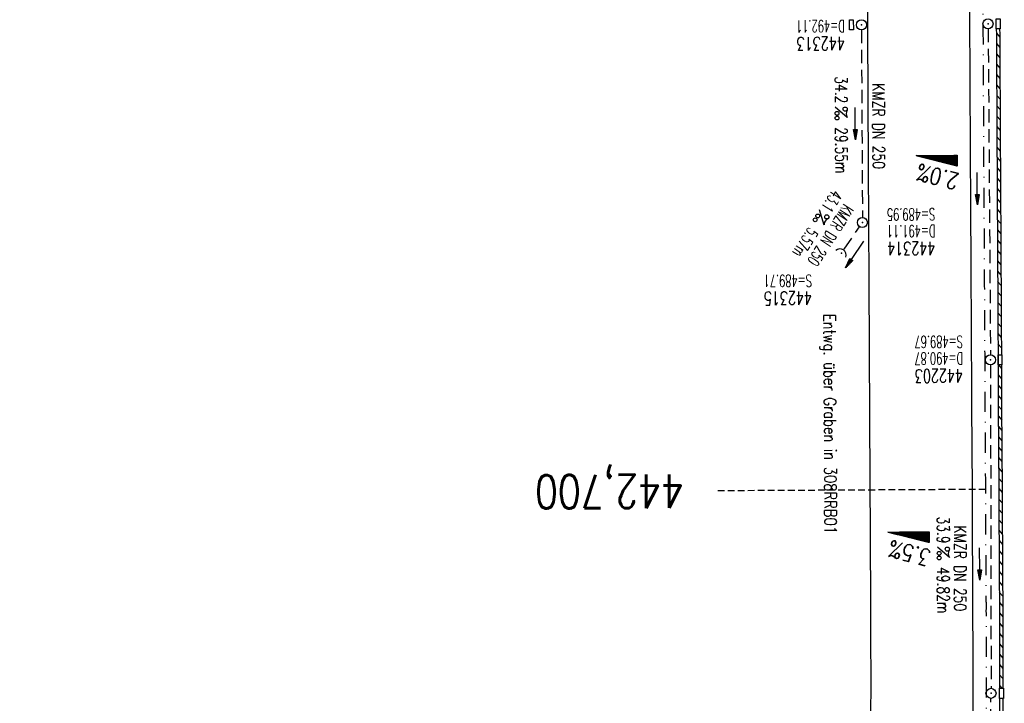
# Model space of a CAD drawing. Extents: x 459406 to 461721, y 413308 to 423218.
# Tile 159 of 256: x 461128 to 461276, y 418790 to 418892. Entities that reach past the tile are written whole.
import ezdxf
from ezdxf.enums import TextEntityAlignment as Align

# ---------------------------------------------------------------- set-up
doc = ezdxf.new("R2010")
doc.units = 0
doc.header["$LTSCALE"] = 2
doc.header["$MEASUREMENT"] = 0
for name, pattern in [('AUSGEZOGEN', [0]), ('GESTRICH-X2', [1.5, 1, -0.5]), ('GESTRICHELT', [0.75, 0.5, -0.25]), ('STRICHPT-X3', [3, 1.5, -0.75, 0, -0.75])]:
    doc.linetypes.add(name, pattern=pattern)
doc.layers.get('0').update_dxf_attribs({"linetype": 'AUSGEZOGEN'})
for name, color, linetype in [('ACHSE', 1, 'STRICHPT-X3'), ('FBR', 8, 'CONTINUOUS'), ('GEF', 7, 'AUSGEZOGEN'), ('HEKTOM', 1, 'GESTRICHELT'), ('KANAL', 7, 'GESTRICH-X2'), ('PFEIL', 7, 'CONTINUOUS'), ('RINNE', 200, 'CONTINUOUS'), ('SCHACHTNR', 6, 'CONTINUOUS'), ('SCHRIFT', 7, 'AUSGEZOGEN'), ('SCHSYMBOL', 7, 'AUSGEZOGEN'), ('TEXTO', 4, 'CONTINUOUS'), ('TEXTU', 4, 'CONTINUOUS')]:
    doc.layers.add(name, color=color, linetype=linetype)
doc.styles.add('ROMANS', font='romans.shx', dxfattribs={"width": 0.8})

# ---------------------------------------------------------------- blocks, each defined once
blk = doc.blocks.new('42')
at = {"color": 0}
blk.add_arc((-0.02, -0.31), 0.91, 12.5363, 167.4637, dxfattribs=at)
blk.add_point((0, 0), dxfattribs=at)
blk = doc.blocks.new('PROM')
blk.add_line((1.57, 1.82), (0.02, 0.02))
for centre, radius in [((0.32, 1.51), 0.317), ((0.94, 0.29), 0.283), ((1.64, 0.29), 0.283)]:
    blk.add_circle(centre, radius)
blk.add_arc((0.99, 2.68), 1.03, 239.1414, 303.3549)
blk = doc.blocks.new('PFEIL2')
at = {"color": 0}
for p, q in [((0.88, 0), (-2.4, -0.01)), ((0.88, -0.27), (0.88, 0.28)), ((0.88, 0.28), (2.43, 0.01)), ((0.91, 0.27), (0.88, 0.26)), ((0.97, 0.26), (0.88, 0.25)), ((1.02, 0.25), (0.88, 0.23)), ((1.07, 0.24), (0.88, 0.21)), ((1.13, 0.23), (0.88, 0.19)), ((1.18, 0.22), (0.88, 0.17)), ((1.24, 0.21), (0.88, 0.15)), ((1.29, 0.21), (0.88, 0.14)), ((1.34, 0.2), (0.88, 0.12)), ((1.4, 0.19), (0.88, 0.1)), ((1.45, 0.18), (0.88, 0.08)), ((1.51, 0.17), (0.88, 0.06)), ((1.56, 0.16), (0.88, 0.04)), ((1.61, 0.15), (0.88, 0.02)), ((1.67, 0.14), (0.88, 0.01)), ((1.72, 0.13), (0.88, -0.01)), ((1.78, 0.12), (0.88, -0.03)), ((1.83, 0.11), (0.88, -0.05)), ((1.88, 0.1), (0.88, -0.07)), ((1.94, 0.09), (0.88, -0.09)), ((2.05, 0.08), (0.88, -0.12)), ((1.99, 0.08), (0.88, -0.11)), ((2.1, 0.07), (0.88, -0.14)), ((2.15, 0.06), (0.88, -0.16)), ((2.21, 0.05), (0.88, -0.18)), ((2.26, 0.04), (0.88, -0.2)), ((2.32, 0.03), (0.88, -0.22)), ((2.37, 0.02), (0.88, -0.23)), ((2.42, 0.01), (0.88, -0.25)), ((2.43, 0.01), (0.88, -0.27))]:
    blk.add_line(p, q, dxfattribs=at)
blk = doc.blocks.new('GST')
at = {"color": 0}
blk.add_circle((0, 0), 0.75, dxfattribs=at)
blk.add_point((0, 0), dxfattribs=at)
blk = doc.blocks.new('10')
blk.add_blockref('GST', (0, 0))
blk = doc.blocks.new('17')
blk.add_lwpolyline([(-0.76, -1.22), (0.75, -1.22), (0.75, -1.8), (-0.76, -1.8)], close=True)
blk.add_blockref('GST', (0, 0))
blk = doc.blocks.new('A$C16221E43')
at = {"layer": 'RINNE'}
for points in [[(461274.31, 418890.5, -0.000005), (461274.35, 418884.18, 0.00001), (461274.41, 418871.68, 0.00001), (461274.48, 418859.18, -0.000008), (461274.55, 418846.68, -0.000012), (461274.61, 418834.18), (461274.68, 418821.68, 0.000028), (461274.72, 418813.35, -0.000014), (461274.77, 418805.01, -0.000517), (461274.77, 418803.54, -0.00011), (461274.79, 418796.68, -0.00096), (461274.8, 418791.97, -0.001256)], [(461274.81, 418890.51, -0.000005), (461274.85, 418884.19, 0.00001), (461274.91, 418871.69, 0.00001), (461274.98, 418859.19, -0.000008), (461275.05, 418846.69, -0.000005), (461275.07, 418841.8)], [(461275.08, 418840.3, -0.000006), (461275.11, 418834.19), (461275.18, 418821.69, 0.000028), (461275.22, 418813.35, -0.000014), (461275.27, 418805.01, -0.000517), (461275.27, 418803.54, -0.00011), (461275.29, 418796.68, -0.00096), (461275.3, 418791.97, -0.001256)], [(461274.8, 418790.47, -0.000714), (461274.78, 418786.96, -0.001256), (461274.67, 418771.65, -0.001874), (461274.51, 418760.29, -0.00156), (461274.22, 418746.63, -0.001561), (461273.89, 418734.09, -0.001568), (461273.47, 418721.62, -0.001564), (461272.98, 418709.15, -0.001556), (461272.4, 418696.62, -0.001558), (461271.75, 418684.09, -0.001564), (461271.03, 418671.63, -0.001572), (461270.22, 418659.16, -0.001568), (461269.33, 418646.66, -0.001561), (461268.37, 418634.19, -0.001559), (461267.33, 418621.72, -0.001562), (461266.21, 418609.23, -0.00078), (461265.62, 418603.05, -0.000859)], [(461275.3, 418790.47, -0.000714), (461275.28, 418786.96, -0.001256), (461275.17, 418771.65, -0.001874), (461275.01, 418760.28, -0.00156), (461274.72, 418746.62, -0.000598), (461274.6, 418741.81, -0.001568)]]:
    blk.add_lwpolyline(points, format="xyb", dxfattribs=at)
blk = doc.blocks.new('*X8')
at = {"color": 0}
for p, q in [((725.83, 193.84), (727.44, 195.45)), ((725.83, 193.85), (727.43, 195.45)), ((725.83, 193.86), (727.42, 195.45)), ((725.83, 193.87), (727.41, 195.45)), ((725.83, 193.88), (727.4, 195.45)), ((725.83, 193.89), (727.39, 195.45)), ((725.83, 193.9), (727.38, 195.45)), ((725.83, 193.91), (727.37, 195.45)), ((725.83, 193.91), (727.37, 195.45)), ((725.83, 193.92), (727.36, 195.45)), ((725.83, 193.93), (727.35, 195.45)), ((725.83, 193.94), (727.34, 195.45)), ((725.83, 193.95), (727.33, 195.45)), ((725.83, 193.96), (727.32, 195.45)), ((725.83, 193.97), (727.31, 195.45)), ((725.83, 193.98), (727.3, 195.45)), ((725.83, 193.99), (727.29, 195.45)), ((725.83, 193.99), (727.29, 195.45)), ((725.83, 194), (727.28, 195.45)), ((725.83, 194.01), (727.27, 195.45)), ((725.83, 194.02), (727.26, 195.45)), ((725.83, 194.03), (727.25, 195.45)), ((725.83, 194.04), (727.24, 195.45)), ((725.83, 194.05), (727.23, 195.45)), ((725.83, 194.06), (727.22, 195.45)), ((725.83, 194.06), (727.21, 195.45)), ((725.83, 194.07), (727.21, 195.45)), ((725.83, 194.08), (727.2, 195.45)), ((725.83, 194.09), (727.19, 195.45)), ((725.83, 194.1), (727.18, 195.45)), ((725.83, 194.11), (727.17, 195.45)), ((725.83, 194.12), (727.16, 195.45)), ((725.83, 194.13), (727.15, 195.45)), ((725.83, 194.14), (727.14, 195.45)), ((725.83, 194.14), (727.14, 195.45)), ((725.83, 194.15), (727.13, 195.45)), ((725.83, 194.16), (727.12, 195.45)), ((725.83, 194.17), (727.11, 195.45)), ((725.83, 194.18), (727.1, 195.45)), ((725.83, 194.19), (727.09, 195.45)), ((725.83, 194.2), (727.08, 195.45)), ((725.83, 194.21), (727.07, 195.45)), ((725.83, 194.21), (727.06, 195.45)), ((725.83, 194.22), (727.06, 195.45)), ((725.83, 194.23), (727.05, 195.45)), ((725.83, 194.24), (727.04, 195.45)), ((725.83, 194.25), (727.03, 195.45)), ((725.83, 194.26), (727.02, 195.45)), ((725.83, 194.27), (727.01, 195.45)), ((725.83, 194.28), (727, 195.45)), ((725.83, 194.29), (726.99, 195.45)), ((725.83, 194.29), (726.99, 195.45)), ((725.83, 194.3), (726.98, 195.45)), ((725.83, 194.31), (726.97, 195.45)), ((725.83, 194.32), (726.96, 195.45)), ((725.83, 194.33), (726.95, 195.45)), ((725.83, 194.34), (726.94, 195.45)), ((725.83, 194.35), (726.93, 195.45)), ((725.83, 194.36), (726.92, 195.45)), ((725.83, 194.37), (726.91, 195.45)), ((725.83, 194.37), (726.91, 195.45)), ((725.83, 194.38), (726.9, 195.45)), ((725.83, 194.39), (726.89, 195.45)), ((725.83, 194.4), (726.88, 195.45)), ((725.83, 194.41), (726.87, 195.45)), ((725.83, 194.42), (726.86, 195.45)), ((725.83, 194.43), (726.85, 195.45)), ((725.83, 194.44), (726.84, 195.45)), ((725.83, 194.44), (726.83, 195.45)), ((725.83, 194.45), (726.83, 195.45)), ((725.83, 194.46), (726.82, 195.45)), ((725.83, 194.47), (726.81, 195.45)), ((725.83, 194.48), (726.8, 195.45)), ((725.83, 194.49), (726.79, 195.45)), ((725.83, 194.5), (726.78, 195.45)), ((725.83, 194.51), (726.77, 195.45)), ((725.83, 194.52), (726.76, 195.45)), ((725.83, 194.52), (726.76, 195.45)), ((725.83, 194.53), (726.75, 195.45)), ((725.83, 194.54), (726.74, 195.45)), ((725.83, 194.55), (726.73, 195.45)), ((725.83, 194.56), (726.72, 195.45)), ((725.83, 194.57), (726.71, 195.45)), ((725.83, 194.58), (726.7, 195.45)), ((725.83, 194.59), (726.69, 195.45)), ((725.83, 194.59), (726.68, 195.45)), ((725.83, 194.6), (726.68, 195.45)), ((725.83, 194.61), (726.67, 195.45)), ((725.83, 194.62), (726.66, 195.45)), ((725.83, 194.63), (726.65, 195.45)), ((725.83, 194.64), (726.64, 195.45)), ((725.83, 194.65), (726.63, 195.45)), ((725.83, 194.66), (726.62, 195.45)), ((725.83, 194.67), (726.61, 195.45)), ((725.83, 194.67), (726.61, 195.45)), ((725.83, 194.68), (726.6, 195.45)), ((725.83, 194.69), (726.59, 195.45)), ((725.83, 194.7), (726.58, 195.45)), ((725.83, 194.71), (726.57, 195.45)), ((725.83, 194.72), (726.56, 195.45)), ((725.83, 194.73), (726.55, 195.45)), ((725.83, 194.74), (726.54, 195.45)), ((725.83, 194.75), (726.53, 195.45)), ((725.83, 194.75), (726.53, 195.45)), ((725.83, 194.76), (726.52, 195.45)), ((725.83, 194.77), (726.51, 195.45)), ((725.83, 194.78), (726.5, 195.45)), ((725.83, 194.79), (726.49, 195.45)), ((725.83, 194.8), (726.48, 195.45)), ((725.83, 194.81), (726.47, 195.45)), ((725.83, 194.82), (726.46, 195.45)), ((725.83, 194.82), (726.45, 195.45)), ((725.83, 194.83), (726.45, 195.45)), ((725.83, 194.84), (726.44, 195.45)), ((725.83, 194.85), (726.43, 195.45)), ((725.83, 194.86), (726.42, 195.45)), ((725.83, 194.87), (726.41, 195.45)), ((725.83, 194.88), (726.4, 195.45)), ((725.83, 194.89), (726.39, 195.45)), ((725.83, 194.9), (726.38, 195.45)), ((725.83, 194.9), (726.38, 195.45)), ((725.83, 194.91), (726.37, 195.45)), ((725.83, 194.92), (726.36, 195.45)), ((725.83, 194.93), (726.35, 195.45)), ((725.83, 194.94), (726.34, 195.45)), ((725.83, 194.95), (726.33, 195.45)), ((725.83, 194.96), (726.32, 195.45)), ((725.83, 194.97), (726.31, 195.45)), ((725.83, 194.98), (726.3, 195.45)), ((725.83, 194.98), (726.3, 195.45)), ((725.83, 194.99), (726.29, 195.45)), ((725.83, 195), (726.28, 195.45)), ((725.83, 195.01), (726.27, 195.45)), ((725.83, 195.02), (726.26, 195.45)), ((725.83, 195.03), (726.25, 195.45)), ((725.83, 195.04), (726.24, 195.45)), ((725.83, 195.05), (726.23, 195.45)), ((725.83, 195.05), (726.22, 195.45)), ((725.83, 195.06), (726.22, 195.45)), ((725.83, 195.07), (726.21, 195.45)), ((725.83, 195.08), (726.2, 195.45)), ((725.83, 195.09), (726.19, 195.45)), ((725.83, 195.1), (726.18, 195.45)), ((725.83, 195.11), (726.17, 195.45)), ((725.83, 195.12), (726.16, 195.45)), ((725.83, 195.13), (726.15, 195.45)), ((725.83, 195.13), (726.15, 195.45)), ((725.83, 195.14), (726.14, 195.45)), ((725.83, 195.15), (726.13, 195.45)), ((725.83, 195.16), (726.12, 195.45)), ((725.83, 195.17), (726.11, 195.45)), ((725.83, 195.18), (726.1, 195.45)), ((725.83, 195.19), (726.09, 195.45)), ((725.83, 195.2), (726.08, 195.45)), ((725.83, 195.2), (726.07, 195.45)), ((725.83, 195.21), (726.07, 195.45)), ((725.83, 195.22), (726.06, 195.45)), ((725.83, 195.23), (726.05, 195.45)), ((725.83, 195.24), (726.04, 195.45)), ((725.83, 195.25), (726.03, 195.45)), ((725.83, 195.26), (726.02, 195.45)), ((725.83, 195.27), (726.01, 195.45)), ((725.83, 195.28), (726, 195.45)), ((725.83, 195.28), (726, 195.45)), ((725.83, 195.29), (725.99, 195.45)), ((725.83, 195.3), (725.98, 195.45)), ((725.83, 195.31), (725.97, 195.45)), ((725.83, 195.32), (725.96, 195.45)), ((725.83, 195.33), (725.95, 195.45)), ((725.83, 195.34), (725.94, 195.45)), ((725.83, 195.35), (725.93, 195.45)), ((725.83, 195.36), (725.92, 195.45)), ((725.83, 195.36), (725.92, 195.45)), ((725.83, 195.37), (725.91, 195.45)), ((725.83, 195.38), (725.9, 195.45)), ((725.83, 195.39), (725.89, 195.45)), ((725.83, 195.4), (725.88, 195.45)), ((725.83, 195.41), (725.87, 195.45)), ((725.83, 195.42), (725.86, 195.45)), ((725.83, 195.43), (725.85, 195.45)), ((725.83, 195.43), (725.84, 195.45)), ((725.83, 195.44), (725.84, 195.45)), ((725.83, 193.83), (727.43, 195.43)), ((725.83, 193.82), (727.43, 195.42)), ((725.83, 193.81), (727.43, 195.41)), ((725.83, 193.8), (727.42, 195.4)), ((725.83, 193.79), (727.42, 195.38)), ((725.83, 193.78), (727.42, 195.37)), ((725.83, 193.77), (727.41, 195.36)), ((725.83, 193.76), (727.41, 195.35)), ((725.83, 193.76), (727.41, 195.34)), ((725.83, 193.75), (727.4, 195.32)), ((725.83, 193.74), (727.4, 195.31)), ((725.83, 193.73), (727.4, 195.3)), ((725.83, 193.72), (727.4, 195.29)), ((725.83, 193.71), (727.39, 195.28)), ((725.83, 193.7), (727.39, 195.26)), ((725.83, 193.69), (727.39, 195.25)), ((725.83, 193.68), (727.38, 195.24)), ((725.83, 193.68), (727.38, 195.23)), ((725.83, 193.67), (727.38, 195.22)), ((725.83, 193.66), (727.37, 195.2)), ((725.83, 193.65), (727.37, 195.19)), ((725.83, 193.64), (727.37, 195.18)), ((725.83, 193.63), (727.36, 195.17)), ((725.83, 193.62), (727.36, 195.16)), ((725.83, 193.61), (727.36, 195.14)), ((725.83, 193.61), (727.35, 195.13)), ((725.83, 193.6), (727.35, 195.12)), ((725.83, 193.59), (727.35, 195.11)), ((725.83, 193.58), (727.34, 195.1)), ((725.83, 193.57), (727.34, 195.08)), ((725.83, 193.56), (727.34, 195.07)), ((725.83, 193.55), (727.34, 195.06)), ((725.83, 193.54), (727.33, 195.05)), ((725.83, 193.53), (727.33, 195.04)), ((725.83, 193.53), (727.33, 195.02)), ((725.83, 193.52), (727.32, 195.01)), ((725.83, 193.51), (727.32, 195)), ((725.83, 193.5), (727.32, 194.99)), ((725.83, 193.49), (727.31, 194.98)), ((725.83, 193.48), (727.31, 194.96)), ((725.83, 193.47), (727.31, 194.95)), ((725.83, 193.46), (727.3, 194.94)), ((725.83, 193.45), (727.3, 194.93)), ((725.83, 193.45), (727.3, 194.92)), ((725.83, 193.44), (727.29, 194.91)), ((725.83, 193.43), (727.29, 194.89)), ((725.83, 193.42), (727.29, 194.88)), ((725.83, 193.41), (727.29, 194.87)), ((725.83, 193.4), (727.28, 194.86)), ((725.83, 193.39), (727.28, 194.85)), ((725.83, 193.38), (727.28, 194.83)), ((725.83, 193.38), (727.27, 194.82)), ((725.83, 193.37), (727.27, 194.81)), ((725.83, 193.36), (727.27, 194.8)), ((725.83, 193.35), (727.26, 194.79)), ((725.83, 193.34), (727.26, 194.77)), ((725.83, 193.33), (727.26, 194.76)), ((725.83, 193.32), (727.25, 194.75)), ((725.83, 193.31), (727.25, 194.74)), ((725.83, 193.3), (727.25, 194.73)), ((725.83, 193.3), (727.24, 194.71)), ((725.83, 193.29), (727.24, 194.7)), ((725.83, 193.28), (727.24, 194.69)), ((725.83, 193.27), (727.23, 194.68)), ((725.83, 193.26), (727.23, 194.67)), ((725.83, 193.25), (727.23, 194.65)), ((725.83, 193.24), (727.23, 194.64)), ((725.83, 193.23), (727.22, 194.63)), ((725.83, 193.22), (727.22, 194.62)), ((725.83, 193.22), (727.22, 194.61)), ((725.83, 193.21), (727.21, 194.59)), ((725.83, 193.2), (727.21, 194.58)), ((725.83, 193.19), (727.21, 194.57)), ((725.83, 193.18), (727.2, 194.56)), ((725.83, 193.17), (727.2, 194.55)), ((725.83, 193.16), (727.2, 194.53)), ((725.83, 193.15), (727.19, 194.52)), ((725.83, 193.15), (727.19, 194.51)), ((725.83, 193.14), (727.19, 194.5)), ((725.83, 193.13), (727.18, 194.49)), ((725.83, 193.12), (727.18, 194.47)), ((725.83, 193.11), (727.18, 194.46)), ((725.83, 193.1), (727.17, 194.45)), ((725.83, 193.09), (727.17, 194.44)), ((725.83, 193.08), (727.17, 194.43)), ((725.83, 193.07), (727.17, 194.41)), ((725.83, 193.07), (727.16, 194.4)), ((725.83, 193.06), (727.16, 194.39)), ((725.83, 193.05), (727.16, 194.38)), ((725.83, 193.04), (727.15, 194.37)), ((725.83, 193.03), (727.15, 194.35)), ((725.83, 193.02), (727.15, 194.34)), ((725.83, 193.01), (727.14, 194.33)), ((725.83, 193), (727.14, 194.32)), ((725.83, 193), (727.14, 194.31)), ((725.83, 192.99), (727.13, 194.29)), ((725.83, 192.98), (727.13, 194.28)), ((725.83, 192.97), (727.13, 194.27)), ((725.83, 192.96), (727.12, 194.26)), ((725.83, 192.95), (727.12, 194.25)), ((725.83, 192.94), (727.12, 194.23)), ((725.83, 192.93), (727.11, 194.22)), ((725.83, 192.92), (727.11, 194.21)), ((725.83, 192.92), (727.11, 194.2)), ((725.83, 192.91), (727.11, 194.19)), ((725.83, 192.9), (727.1, 194.17)), ((725.83, 192.89), (727.1, 194.16)), ((725.83, 192.88), (727.1, 194.15)), ((725.83, 192.87), (727.09, 194.14)), ((725.83, 192.86), (727.09, 194.13)), ((725.83, 192.85), (727.09, 194.11)), ((725.83, 192.84), (727.08, 194.1)), ((725.83, 192.84), (727.08, 194.09)), ((725.83, 192.83), (727.08, 194.08)), ((725.83, 192.82), (727.07, 194.07)), ((725.83, 192.81), (727.07, 194.05)), ((725.83, 192.8), (727.07, 194.04)), ((725.83, 192.79), (727.06, 194.03)), ((725.83, 192.78), (727.06, 194.02)), ((725.83, 192.77), (727.06, 194.01)), ((725.83, 192.77), (727.05, 193.99)), ((725.83, 192.76), (727.05, 193.98)), ((725.83, 192.75), (727.05, 193.97)), ((725.83, 192.74), (727.05, 193.96)), ((725.83, 192.73), (727.04, 193.95)), ((725.83, 192.72), (727.04, 193.93)), ((725.83, 192.71), (727.04, 193.92)), ((725.83, 192.7), (727.03, 193.91)), ((725.83, 192.69), (727.03, 193.9)), ((725.83, 192.69), (727.03, 193.89)), ((725.83, 192.68), (727.02, 193.87)), ((725.83, 192.67), (727.02, 193.86)), ((725.83, 192.66), (727.02, 193.85)), ((725.83, 192.65), (727.01, 193.84)), ((725.83, 192.64), (727.01, 193.83)), ((725.83, 192.63), (727.01, 193.81)), ((725.83, 192.62), (727, 193.8)), ((725.83, 192.62), (727, 193.79)), ((725.83, 192.61), (727, 193.78)), ((725.83, 192.6), (726.99, 193.77)), ((725.83, 192.59), (726.99, 193.75)), ((725.83, 192.58), (726.99, 193.74)), ((725.83, 192.57), (726.99, 193.73)), ((725.83, 192.56), (726.98, 193.72)), ((725.83, 192.55), (726.98, 193.71)), ((725.83, 192.54), (726.98, 193.69)), ((725.83, 192.54), (726.97, 193.68)), ((725.83, 192.53), (726.97, 193.67)), ((725.83, 192.52), (726.97, 193.66)), ((725.83, 192.51), (726.96, 193.65)), ((725.83, 192.5), (726.96, 193.63)), ((725.83, 192.49), (726.96, 193.62)), ((725.83, 192.48), (726.95, 193.61)), ((725.83, 192.47), (726.95, 193.6)), ((725.83, 192.46), (726.95, 193.59)), ((725.83, 192.46), (726.94, 193.57)), ((725.83, 192.45), (726.94, 193.56)), ((725.83, 192.44), (726.94, 193.55)), ((725.83, 192.43), (726.94, 193.54)), ((725.83, 192.42), (726.93, 193.53)), ((725.83, 192.41), (726.93, 193.51)), ((725.83, 192.4), (726.93, 193.5)), ((725.83, 192.39), (726.92, 193.49)), ((725.83, 192.39), (726.92, 193.48)), ((725.83, 192.38), (726.92, 193.47)), ((725.83, 192.37), (726.91, 193.45)), ((725.83, 192.36), (726.91, 193.44)), ((725.83, 192.35), (726.91, 193.43)), ((725.83, 192.34), (726.9, 193.42)), ((725.83, 192.33), (726.9, 193.41)), ((725.83, 192.32), (726.9, 193.39)), ((725.83, 192.31), (726.89, 193.38)), ((725.83, 192.31), (726.89, 193.37)), ((725.83, 192.3), (726.89, 193.36)), ((725.83, 192.29), (726.88, 193.35)), ((725.83, 192.28), (726.88, 193.33)), ((725.83, 192.27), (726.88, 193.32)), ((725.83, 192.26), (726.88, 193.31)), ((725.83, 192.25), (726.87, 193.3)), ((725.83, 192.24), (726.87, 193.29)), ((725.83, 192.24), (726.87, 193.27)), ((725.83, 192.23), (726.86, 193.26)), ((725.83, 192.22), (726.86, 193.25)), ((725.83, 192.21), (726.86, 193.24)), ((725.83, 192.2), (726.85, 193.23)), ((725.83, 192.19), (726.85, 193.21)), ((725.83, 192.18), (726.85, 193.2)), ((725.83, 192.17), (726.84, 193.19)), ((725.83, 192.16), (726.84, 193.18)), ((725.83, 192.16), (726.84, 193.17)), ((725.83, 192.15), (726.83, 193.15)), ((725.83, 192.14), (726.83, 193.14)), ((725.83, 192.13), (726.83, 193.13)), ((725.83, 192.12), (726.82, 193.12)), ((725.83, 192.11), (726.82, 193.11)), ((725.83, 192.1), (726.82, 193.09)), ((725.83, 192.09), (726.82, 193.08)), ((725.83, 192.08), (726.81, 193.07)), ((725.83, 192.08), (726.81, 193.06)), ((725.83, 192.07), (726.81, 193.05)), ((725.83, 192.06), (726.8, 193.03)), ((725.83, 192.05), (726.8, 193.02)), ((725.83, 192.04), (726.8, 193.01)), ((725.83, 192.03), (726.79, 193)), ((725.83, 192.02), (726.79, 192.99)), ((725.83, 192.01), (726.79, 192.97)), ((725.83, 192.01), (726.78, 192.96)), ((725.83, 192), (726.78, 192.95)), ((725.83, 191.99), (726.78, 192.94)), ((725.83, 191.98), (726.77, 192.93)), ((725.83, 191.97), (726.77, 192.91)), ((725.83, 191.96), (726.77, 192.9)), ((725.83, 191.95), (726.76, 192.89)), ((725.83, 191.94), (726.76, 192.88)), ((725.83, 191.93), (726.76, 192.87)), ((725.83, 191.93), (726.76, 192.85)), ((725.83, 191.92), (726.75, 192.84)), ((725.83, 191.91), (726.75, 192.83)), ((725.83, 191.9), (726.75, 192.82)), ((725.83, 191.89), (726.74, 192.81)), ((725.83, 191.88), (726.74, 192.79)), ((725.83, 191.87), (726.74, 192.78)), ((725.83, 191.86), (726.73, 192.77)), ((725.83, 191.85), (726.73, 192.76)), ((725.83, 191.85), (726.73, 192.75)), ((725.83, 191.84), (726.72, 192.73)), ((725.83, 191.83), (726.72, 192.72)), ((725.83, 191.82), (726.72, 192.71)), ((725.83, 191.81), (726.71, 192.7)), ((725.83, 191.8), (726.71, 192.69)), ((725.83, 191.79), (726.71, 192.67)), ((725.83, 191.78), (726.7, 192.66)), ((725.83, 191.78), (726.7, 192.65)), ((725.83, 191.77), (726.7, 192.64)), ((725.83, 191.76), (726.7, 192.63)), ((725.83, 191.75), (726.69, 192.61)), ((725.83, 191.74), (726.69, 192.6)), ((725.83, 191.73), (726.69, 192.59)), ((725.83, 191.72), (726.68, 192.58)), ((725.83, 191.71), (726.68, 192.57)), ((725.83, 191.7), (726.68, 192.55)), ((725.83, 191.7), (726.67, 192.54)), ((725.83, 191.69), (726.67, 192.53)), ((725.83, 191.68), (726.67, 192.52)), ((725.83, 191.67), (726.66, 192.51)), ((725.83, 191.66), (726.66, 192.49)), ((725.83, 191.65), (726.66, 192.48)), ((725.83, 191.64), (726.65, 192.47)), ((725.83, 191.63), (726.65, 192.46)), ((725.83, 191.63), (726.65, 192.45)), ((725.83, 191.62), (726.64, 192.43)), ((725.83, 191.61), (726.64, 192.42)), ((725.83, 191.6), (726.64, 192.41)), ((725.83, 191.59), (726.64, 192.4)), ((725.83, 191.58), (726.63, 192.39)), ((725.83, 191.57), (726.63, 192.37)), ((725.83, 191.56), (726.63, 192.36)), ((725.83, 191.55), (726.62, 192.35)), ((725.83, 191.55), (726.62, 192.34)), ((725.83, 191.54), (726.62, 192.33)), ((725.83, 191.53), (726.61, 192.31)), ((725.83, 191.52), (726.61, 192.3)), ((725.83, 191.51), (726.61, 192.29)), ((725.83, 191.5), (726.6, 192.28)), ((725.83, 191.49), (726.6, 192.27)), ((725.83, 191.48), (726.6, 192.25)), ((725.83, 191.47), (726.59, 192.24)), ((725.83, 191.47), (726.59, 192.23)), ((725.83, 191.46), (726.59, 192.22)), ((725.83, 191.45), (726.59, 192.21)), ((725.83, 191.44), (726.58, 192.19)), ((725.83, 191.43), (726.58, 192.18)), ((725.83, 191.42), (726.58, 192.17)), ((725.83, 191.41), (726.57, 192.16)), ((725.83, 191.4), (726.57, 192.15)), ((725.83, 191.4), (726.57, 192.13)), ((725.83, 191.39), (726.56, 192.12)), ((725.83, 191.38), (726.56, 192.11)), ((725.83, 191.37), (726.56, 192.1)), ((725.83, 191.36), (726.55, 192.09)), ((725.83, 191.35), (726.55, 192.07)), ((725.83, 191.34), (726.55, 192.06)), ((725.83, 191.33), (726.54, 192.05)), ((725.83, 191.32), (726.54, 192.04)), ((725.83, 191.32), (726.54, 192.03)), ((725.83, 191.31), (726.53, 192.01)), ((725.83, 191.3), (726.53, 192)), ((725.83, 191.29), (726.53, 191.99)), ((725.83, 191.28), (726.53, 191.98)), ((725.83, 191.27), (726.52, 191.97)), ((725.83, 191.26), (726.52, 191.95)), ((725.83, 191.25), (726.52, 191.94)), ((725.83, 191.25), (726.51, 191.93)), ((725.83, 191.24), (726.51, 191.92)), ((725.83, 191.23), (726.51, 191.91)), ((725.83, 191.22), (726.5, 191.89)), ((725.83, 191.21), (726.5, 191.88)), ((725.83, 191.2), (726.5, 191.87)), ((725.83, 191.19), (726.49, 191.86)), ((725.83, 191.18), (726.49, 191.85)), ((725.83, 191.17), (726.49, 191.84)), ((725.83, 191.17), (726.48, 191.82)), ((725.83, 191.16), (726.48, 191.81)), ((725.83, 191.15), (726.48, 191.8)), ((725.83, 191.14), (726.47, 191.79)), ((725.83, 191.13), (726.47, 191.78)), ((725.83, 191.12), (726.47, 191.76)), ((725.83, 191.11), (726.47, 191.75)), ((725.83, 191.1), (726.46, 191.74)), ((725.83, 191.09), (726.46, 191.73)), ((725.83, 191.09), (726.46, 191.72)), ((725.83, 191.08), (726.45, 191.7)), ((725.83, 191.07), (726.45, 191.69)), ((725.83, 191.06), (726.45, 191.68)), ((725.83, 191.05), (726.44, 191.67)), ((725.83, 191.04), (726.44, 191.66)), ((725.83, 191.03), (726.44, 191.64)), ((725.83, 191.02), (726.43, 191.63)), ((725.83, 191.02), (726.43, 191.62)), ((725.83, 191.01), (726.43, 191.61)), ((725.83, 191), (726.42, 191.6)), ((725.83, 190.99), (726.42, 191.58)), ((725.83, 190.98), (726.42, 191.57)), ((725.83, 190.97), (726.41, 191.56)), ((725.83, 190.96), (726.41, 191.55)), ((725.83, 190.95), (726.41, 191.54)), ((725.83, 190.94), (726.41, 191.52)), ((725.83, 190.94), (726.4, 191.51)), ((725.83, 190.93), (726.4, 191.5)), ((725.83, 190.92), (726.4, 191.49)), ((725.83, 190.91), (726.39, 191.48)), ((725.83, 190.9), (726.39, 191.46)), ((725.83, 190.89), (726.39, 191.45)), ((725.83, 190.88), (726.38, 191.44)), ((725.83, 190.87), (726.38, 191.43)), ((725.83, 190.87), (726.38, 191.42)), ((725.83, 190.86), (726.37, 191.4)), ((725.83, 190.85), (726.37, 191.39)), ((725.83, 190.84), (726.37, 191.38)), ((725.83, 190.83), (726.36, 191.37)), ((725.83, 190.82), (726.36, 191.36)), ((725.83, 190.81), (726.36, 191.34)), ((725.83, 190.8), (726.35, 191.33)), ((725.83, 190.79), (726.35, 191.32)), ((725.83, 190.79), (726.35, 191.31)), ((725.83, 190.78), (726.35, 191.3)), ((725.83, 190.77), (726.34, 191.28)), ((725.83, 190.76), (726.34, 191.27)), ((725.83, 190.75), (726.34, 191.26)), ((725.83, 190.74), (726.33, 191.25)), ((725.83, 190.73), (726.33, 191.24)), ((725.83, 190.72), (726.33, 191.22)), ((725.83, 190.71), (726.32, 191.21)), ((725.83, 190.71), (726.32, 191.2)), ((725.83, 190.7), (726.32, 191.19)), ((725.83, 190.69), (726.31, 191.18)), ((725.83, 190.68), (726.31, 191.16)), ((725.83, 190.67), (726.31, 191.15)), ((725.83, 190.66), (726.3, 191.14)), ((725.83, 190.65), (726.3, 191.13)), ((725.83, 190.64), (726.3, 191.12)), ((725.83, 190.64), (726.29, 191.1)), ((725.83, 190.63), (726.29, 191.09)), ((725.83, 190.62), (726.29, 191.08)), ((725.83, 190.61), (726.29, 191.07)), ((725.83, 190.6), (726.28, 191.06)), ((725.83, 190.59), (726.28, 191.04)), ((725.83, 190.58), (726.28, 191.03)), ((725.83, 190.57), (726.27, 191.02)), ((725.83, 190.56), (726.27, 191.01)), ((725.83, 190.56), (726.27, 191)), ((725.83, 190.55), (726.26, 190.98)), ((725.83, 190.54), (726.26, 190.97)), ((725.83, 190.53), (726.26, 190.96)), ((725.83, 190.52), (726.25, 190.95)), ((725.83, 190.51), (726.25, 190.94)), ((725.83, 190.5), (726.25, 190.92)), ((725.83, 190.49), (726.24, 190.91)), ((725.83, 190.48), (726.24, 190.9)), ((725.83, 190.48), (726.24, 190.89)), ((725.83, 190.47), (726.24, 190.88)), ((725.83, 190.46), (726.23, 190.86)), ((725.83, 190.45), (726.23, 190.85)), ((725.83, 190.44), (726.23, 190.84)), ((725.83, 190.43), (726.22, 190.83)), ((725.83, 190.42), (726.22, 190.82)), ((725.83, 190.41), (726.22, 190.8)), ((725.83, 190.41), (726.21, 190.79)), ((725.83, 190.4), (726.21, 190.78)), ((725.83, 190.39), (726.21, 190.77)), ((725.83, 190.38), (726.2, 190.76)), ((725.83, 190.37), (726.2, 190.74)), ((725.83, 190.36), (726.2, 190.73)), ((725.83, 190.35), (726.19, 190.72)), ((725.83, 190.34), (726.19, 190.71)), ((725.83, 190.33), (726.19, 190.7)), ((725.83, 190.33), (726.18, 190.68)), ((725.83, 190.32), (726.18, 190.67)), ((725.83, 190.31), (726.18, 190.66)), ((725.83, 190.3), (726.18, 190.65)), ((725.83, 190.29), (726.17, 190.64)), ((725.83, 190.28), (726.17, 190.62)), ((725.83, 190.27), (726.17, 190.61)), ((725.83, 190.26), (726.16, 190.6)), ((725.83, 190.26), (726.16, 190.59)), ((725.83, 190.25), (726.16, 190.58)), ((725.83, 190.24), (726.15, 190.56)), ((725.83, 190.23), (726.15, 190.55)), ((725.83, 190.22), (726.15, 190.54)), ((725.83, 190.21), (726.14, 190.53)), ((725.83, 190.2), (726.14, 190.52)), ((725.83, 190.19), (726.14, 190.5)), ((725.83, 190.18), (726.13, 190.49)), ((725.83, 190.18), (726.13, 190.48)), ((725.83, 190.17), (726.13, 190.47)), ((725.83, 190.16), (726.12, 190.46)), ((725.83, 190.15), (726.12, 190.44)), ((725.83, 190.14), (726.12, 190.43)), ((725.83, 190.13), (726.12, 190.42)), ((725.83, 190.12), (726.11, 190.41)), ((725.83, 190.11), (726.11, 190.4)), ((725.83, 190.1), (726.11, 190.38)), ((725.83, 190.1), (726.1, 190.37)), ((725.83, 190.09), (726.1, 190.36)), ((725.83, 190.08), (726.1, 190.35)), ((725.83, 190.07), (726.09, 190.34)), ((725.83, 190.06), (726.09, 190.32)), ((725.83, 190.05), (726.09, 190.31)), ((725.83, 190.04), (726.08, 190.3)), ((725.83, 190.03), (726.08, 190.29)), ((725.83, 190.03), (726.08, 190.28)), ((725.83, 190.02), (726.07, 190.26)), ((725.83, 190.01), (726.07, 190.25)), ((725.83, 190), (726.07, 190.24)), ((725.83, 189.99), (726.06, 190.23)), ((725.83, 189.98), (726.06, 190.22)), ((725.83, 189.97), (726.06, 190.2)), ((725.83, 189.96), (726.06, 190.19)), ((725.83, 189.95), (726.05, 190.18)), ((725.83, 189.95), (726.05, 190.17)), ((725.83, 189.94), (726.05, 190.16)), ((725.83, 189.93), (726.04, 190.14)), ((725.83, 189.92), (726.04, 190.13)), ((725.83, 189.91), (726.04, 190.12)), ((725.83, 189.9), (726.03, 190.11)), ((725.83, 189.89), (726.03, 190.1)), ((725.83, 189.88), (726.03, 190.08)), ((725.83, 189.88), (726.02, 190.07)), ((725.83, 189.87), (726.02, 190.06)), ((725.83, 189.86), (726.02, 190.05)), ((725.83, 189.85), (726.01, 190.04)), ((725.83, 189.84), (726.01, 190.02)), ((725.83, 189.83), (726.01, 190.01)), ((725.83, 189.82), (726, 190)), ((725.83, 189.81), (726, 189.99)), ((725.83, 189.8), (726, 189.98)), ((725.83, 189.8), (726, 189.96)), ((725.83, 189.79), (725.99, 189.95)), ((725.83, 189.78), (725.99, 189.94)), ((725.83, 189.77), (725.99, 189.93)), ((725.83, 189.76), (725.98, 189.92)), ((725.83, 189.75), (725.98, 189.9)), ((725.83, 189.74), (725.98, 189.89)), ((725.83, 189.73), (725.97, 189.88)), ((725.83, 189.72), (725.97, 189.87)), ((725.83, 189.72), (725.97, 189.86)), ((725.83, 189.71), (725.96, 189.84)), ((725.83, 189.7), (725.96, 189.83)), ((725.83, 189.69), (725.96, 189.82)), ((725.83, 189.68), (725.95, 189.81)), ((725.83, 189.67), (725.95, 189.8)), ((725.83, 189.66), (725.95, 189.78)), ((725.83, 189.65), (725.94, 189.77)), ((725.83, 189.65), (725.94, 189.76)), ((725.83, 189.64), (725.94, 189.75)), ((725.83, 189.63), (725.94, 189.74)), ((725.83, 189.62), (725.93, 189.72)), ((725.83, 189.61), (725.93, 189.71)), ((725.83, 189.6), (725.93, 189.7)), ((725.83, 189.59), (725.92, 189.69)), ((725.83, 189.58), (725.92, 189.68)), ((725.83, 189.57), (725.92, 189.66)), ((725.83, 189.57), (725.91, 189.65)), ((725.83, 189.56), (725.91, 189.64)), ((725.83, 189.55), (725.91, 189.63)), ((725.83, 189.54), (725.9, 189.62)), ((725.83, 189.53), (725.9, 189.6)), ((725.83, 189.52), (725.9, 189.59)), ((725.83, 189.51), (725.89, 189.58)), ((725.83, 189.5), (725.89, 189.57)), ((725.83, 189.49), (725.89, 189.56)), ((725.83, 189.49), (725.89, 189.54)), ((725.83, 189.48), (725.88, 189.53)), ((725.83, 189.47), (725.88, 189.52)), ((725.83, 189.46), (725.88, 189.51)), ((725.83, 189.45), (725.87, 189.5)), ((725.83, 189.44), (725.87, 189.48)), ((725.83, 189.43), (725.87, 189.47)), ((725.83, 189.42), (725.86, 189.46)), ((725.83, 189.42), (725.86, 189.45)), ((725.83, 189.41), (725.86, 189.44)), ((725.83, 189.4), (725.85, 189.42)), ((725.83, 189.39), (725.85, 189.41)), ((725.83, 189.38), (725.85, 189.4)), ((725.83, 189.37), (725.84, 189.39)), ((725.83, 189.36), (725.84, 189.38)), ((725.83, 189.35), (725.84, 189.36)), ((725.83, 189.34), (725.83, 189.35)), ((725.83, 189.34), (725.83, 189.34))]:
    blk.add_line(p, q, dxfattribs=at)
blk = doc.blocks.new('GEF')
at = {"color": 0}
for p, q in [((0.01, 0.02), (0.01, 6.15)), ((1.62, 6.15), (0.01, 0.02)), ((0.01, 6.15), (1.62, 6.15))]:
    blk.add_line(p, q, dxfattribs=at)
blk.add_blockref('*X8', (-725.82, -189.3), dxfattribs=at)

msp = doc.modelspace()

# ---------------------------------------------------------------- linework, layer by layer
at = {"layer": 'ACHSE', "flags": 128}
msp.add_lwpolyline([(461161.88, 420437.76, -0.000001), (461165.78, 420419.42, -0.000002), (461167.09, 420413.31), (461177.49, 420364.41), (461187.91, 420315.5), (461193.11, 420291.05), (461198.32, 420266.6, 0.000013), (461200.55, 420256.1, -0.000008), (461202.78, 420245.61, -0.000126), (461202.84, 420245.34, -0.000011), (461203.52, 420242.15, -0.001203), (461205.52, 420232.59, -0.000771), (461208.59, 420217.67, -0.001324), (461210.77, 420206.86, -0.001044), (461213.46, 420193.14, -0.001041), (461215.82, 420180.84, -0.001046), (461218.13, 420168.58, -0.001043), (461220.38, 420156.31, -0.00104), (461222.59, 420143.98, -0.00104), (461224.74, 420131.65, -0.001043), (461226.84, 420119.35, -0.001046), (461228.88, 420107.04, -0.001042), (461230.89, 420094.68, -0.001044), (461232.83, 420082.32, -0.001045), (461234.73, 420069.98, -0.001048), (461236.57, 420057.6, -0.00105), (461238.36, 420045.24, -0.001042), (461240.1, 420032.88, -0.00104), (461241.79, 420020.48, -0.001038), (461243.43, 420008.07, -0.00104), (461245.01, 419995.69, -0.001048), (461246.55, 419983.28, -0.001048), (461248.03, 419970.87, -0.001045), (461249.46, 419958.47, -0.001042), (461250.84, 419946.03, -0.00104), (461252.16, 419933.58, -0.001043), (461253.44, 419921.16, -0.001047), (461254.66, 419908.73, -0.001046), (461255.83, 419896.28, -0.001044), (461256.95, 419883.83, -0.001044), (461258.01, 419871.37, -0.001042), (461259.03, 419858.92, -0.001041), (461259.99, 419846.45, -0.001045), (461260.9, 419833.96, -0.00105), (461261.76, 419821.51, -0.001044), (461262.56, 419809.09, -0.001035), (461263.31, 419796.56, -0.001039), (461264.02, 419784.01, -0.001052), (461264.67, 419771.6, -0.001051), (461265.26, 419759.2, -0.001036), (461265.81, 419746.63, -0.001035), (461266.31, 419734.06, -0.001048), (461266.74, 419721.64, -0.001053), (461267.13, 419709.21, -0.001043), (461267.47, 419696.65, -0.001038), (461267.78, 419683.02, -0.001246), (461267.99, 419671.66, -0.000845), (461268.2, 419656.35, -0.001335), (461268.29, 419646.66, -0.000076), (461268.34, 419639.67, -0.000344), (461268.35, 419638.12, -0.000008), (461268.39, 419629.89, 0.000017), (461268.44, 419621.66, 0.000001), (461268.5, 419609.16, -0.000009), (461268.57, 419596.66, -0.000011), (461268.64, 419584.16, 0.000013), (461268.7, 419571.66, 0.000007), (461268.77, 419559.16, -0.00001), (461268.84, 419546.66), (461269.1, 419496.66), (461269.37, 419446.66), (461269.63, 419396.66), (461269.9, 419346.67), (461270.16, 419296.67), (461270.43, 419246.67), (461270.69, 419196.67), (461270.96, 419146.67), (461271.22, 419096.67), (461271.49, 419046.67), (461271.75, 418996.67, -0.00001), (461271.82, 418984.17, 0.000007), (461271.88, 418971.67, 0.000013), (461271.95, 418959.17, -0.00001), (461272.02, 418946.67, -0.00001), (461272.08, 418934.17, 0.00001), (461272.15, 418921.67, 0.00001), (461272.21, 418909.17, -0.00001), (461272.28, 418896.67, -0.00001), (461272.35, 418884.17, 0.00001), (461272.41, 418871.67, 0.00001), (461272.48, 418859.17, -0.000008), (461272.55, 418846.67, -0.000012), (461272.61, 418834.17, 0.000001), (461272.68, 418821.67, 0.000028), (461272.72, 418813.34, -0.000014), (461272.77, 418805, -0.000517), (461272.77, 418803.54, -0.00011), (461272.79, 418796.67, -0.00198), (461272.78, 418786.97, -0.001256), (461272.67, 418771.67, -0.001874), (461272.51, 418760.32, -0.00156), (461272.22, 418746.68, -0.001561), (461271.89, 418734.16, -0.001568), (461271.47, 418721.69, -0.001564), (461270.98, 418709.23, -0.001556), (461270.41, 418696.71, -0.001558), (461269.76, 418684.2, -0.001564), (461269.03, 418671.75, -0.001572), (461268.22, 418659.29, -0.001568), (461267.34, 418646.81, -0.001561), (461266.38, 418634.35, -0.001559), (461265.34, 418621.89, -0.001562), (461264.22, 418609.41, -0.001569), (461263.02, 418597, -0.001568), (461261.75, 418584.58, -0.001563), (461260.4, 418572.14, -0.001556), (461258.97, 418559.71, -0.001558), (461257.46, 418547.31, -0.001565), (461255.88, 418534.9, -0.001566), (461254.22, 418522.52, -0.001565), (461252.48, 418510.16, -0.001561), (461250.66, 418497.77, -0.001562), (461248.77, 418485.4, -0.001565), (461246.8, 418473.07, -0.001567), (461244.75, 418460.75, -0.001565), (461242.63, 418448.42, -0.001562), (461240.43, 418436.12, -0.001561), (461238.15, 418423.83, -0.001563), (461235.79, 418411.54, -0.001567), (461233.36, 418399.29, -0.001565), (461230.85, 418387.07, -0.00156), (461228.26, 418374.82, -0.001559), (461225.6, 418362.59, -0.001563), (461222.86, 418350.41, -0.001567), (461220.05, 418338.24, -0.001564), (461217.16, 418326.07, -0.001562), (461214.19, 418313.92, -0.001563), (461211.15, 418301.8, -0.001563), (461207.62, 418288.1, -0.002038), (461204.84, 418277.61, -0.001089), (461200.88, 418263.05, -0.001658), (461198.22, 418253.5, -0.000013), (461197.53, 418251.04, -0.000228), (461197.49, 418250.9, -0.000007), (461194.46, 418240.17, 0.000006), (461191.43, 418229.44), (461184.63, 418205.39), (461177.83, 418181.33, 0.000005), (461174.44, 418169.3, -0.000005), (461171.04, 418157.27, -0.000019), (461167.64, 418145.24, 0.000019), (461164.24, 418133.21), (461157.44, 418109.15), (461150.65, 418085.09, 0.000005), (461147.25, 418073.06, -0.000001), (461143.85, 418061.03, -0.000002), (461140.45, 418049.01, -0.000002), (461137.05, 418036.98, -0.000015), (461133.65, 418024.95, 0.000019), (461130.25, 418012.92), (461123.46, 417988.86), (461116.66, 417964.8, 0.000001), (461115.31, 417960.01, 0.000001), (461112.35, 417949.55, 0.000375), (461111.88, 417947.88, 0.000088), (461109.88, 417940.74, 0.001331), (461107.28, 417931.38, 0.000846), (461103.25, 417916.63, 0.001238), (461100.29, 417905.61, 0.001041), (461096.83, 417892.47, 0.001036), (461093.69, 417880.37, 0.001036), (461090.61, 417868.26, 0.001038), (461087.57, 417856.12, 0.00104), (461084.59, 417844, 0.001041), (461081.65, 417831.86, 0.001037), (461078.77, 417819.68, 0.001037), (461075.93, 417807.51, 0.001036), (461073.15, 417795.32, 0.001043), (461070.41, 417783.09, 0.001049), (461067.73, 417770.91, 0.00104), (461065.11, 417758.74, 0.001034), (461062.53, 417746.46, 0.00103), (461059.99, 417734.18, 0.001036), (461057.52, 417721.97, 0.001044), (461055.1, 417709.74, 0.001039), (461052.71, 417697.44, 0.00104), (461050.38, 417685.14, 0.001043), (461048.11, 417672.86, 0.001039), (461045.89, 417660.59, 0.001034), (461043.72, 417648.25, 0.001037), (461041.59, 417635.89, 0.001045), (461039.53, 417623.61, 0.001043), (461037.52, 417611.32, 0.001035), (461035.54, 417598.93, 0.001032), (461033.62, 417586.54, 0.001037), (461031.76, 417574.21, 0.001044), (461029.95, 417561.86, 0.001041), (461028.19, 417549.47, 0.001039), (461026.47, 417537.08, 0.00104), (461024.82, 417524.7, 0.001038), (461023.21, 417512.31, 0.001036), (461021.65, 417499.9, 0.001039), (461020.15, 417487.47, 0.001043), (461018.7, 417475.08, 0.001041), (461017.3, 417462.68, 0.001038), (461015.95, 417450.23, 0.001035), (461014.65, 417437.76, 0.00104), (461013.4, 417425.36, 0.001038), (461012.21, 417412.95, 0.001032), (461011.07, 417400.47, 0.001036), (461009.97, 417388, 0.001039), (461008.93, 417375.56, 0.001048), (461007.95, 417363.09, 0.001048), (461007.01, 417350.63, 0.001037), (461005.98, 417336.12, 0.001443), (461005.3, 417325.69, 0.000621), (461004.39, 417310.95, 0.000896), (461003.79, 417300.74, 0.000001), (461003.78, 417300.53, 0.000151), (461003.78, 417300.53, 0.000033), (461003.08, 417288.15, -0.000002), (461002.39, 417275.78), (461000.98, 417250.82), (460999.58, 417225.86), (460996.77, 417175.93), (460993.97, 417126.01, 0), (460992.56, 417101.05, 0), (460991.16, 417076.09), (460988.35, 417026.17, 0.000005), (460987.42, 417009.53, 0.000002), (460985.55, 416976.25)], format="xyb", dxfattribs=at)
at = {"layer": 'FBR'}
for points in [[(461254.24, 419046.58), (461254.5, 418996.58, -0.00001), (461254.57, 418984.08, 0.000007), (461254.63, 418971.58, 0.000013), (461254.7, 418959.08, -0.00001), (461254.77, 418946.58, -0.00001), (461254.83, 418934.08, 0.00001), (461254.9, 418921.58, 0.00001), (461254.96, 418909.08, -0.00001), (461255.03, 418896.58, -0.00001), (461255.1, 418884.08, 0.00001), (461255.16, 418871.58, 0.00001), (461255.23, 418859.08, -0.000008), (461255.3, 418846.58, -0.000012), (461255.36, 418834.08), (461255.43, 418821.58, 0.000028), (461255.47, 418813.24, -0.000014), (461255.52, 418804.91, -0.000517), (461255.52, 418803.48, -0.00011), (461255.54, 418796.63, -0.00198), (461255.53, 418787.06, -0.001256)], [(461269.49, 419046.66), (461269.75, 418996.66, -0.00001), (461269.82, 418984.16, 0.000007), (461269.88, 418971.66, 0.000013), (461269.95, 418959.16, -0.00001), (461270.02, 418946.66, -0.00001), (461270.08, 418934.16, 0.00001), (461270.15, 418921.66, 0.00001), (461270.21, 418909.16, -0.00001), (461270.28, 418896.66, -0.00001), (461270.35, 418884.16, 0.00001), (461270.41, 418871.66, 0.00001), (461270.48, 418859.16, -0.000008), (461270.55, 418846.66, -0.000012), (461270.61, 418834.16), (461270.68, 418821.66, 0.000028), (461270.72, 418813.33, -0.000014), (461270.77, 418804.99, -0.000517), (461270.77, 418803.53, -0.00011), (461270.79, 418796.67, -0.00198), (461270.78, 418786.98, -0.001256)], [(461288.74, 419046.76), (461289, 418996.76, -0.00001), (461289.07, 418984.26, 0.000007), (461289.13, 418971.76, 0.000013), (461289.2, 418959.26, -0.00001), (461289.27, 418946.76, -0.00001), (461289.33, 418934.26, 0.00001), (461289.4, 418921.76, 0.00001), (461289.46, 418909.26, -0.00001), (461289.53, 418896.76, -0.00001), (461289.6, 418884.26, 0.00001), (461289.66, 418871.76, 0.00001), (461289.73, 418859.27, -0.000008), (461289.8, 418846.76, -0.000012), (461289.86, 418834.26), (461289.93, 418821.76, 0.000028), (461289.97, 418813.43, -0.000014), (461290.02, 418805.09, -0.000517), (461290.02, 418803.59, -0.00011), (461290.04, 418796.72, -0.00198), (461290.03, 418786.88, -0.001256)], [(461163.85, 418068.37, -0.000001), (461160.45, 418056.35, -0.000002)]]:
    msp.add_lwpolyline(points, format="xyb", dxfattribs=at)
at = {"layer": 'HEKTOM'}
msp.add_line((461272.69, 418821.69), (461232.69, 418821.47), dxfattribs=at)
at = {"layer": 'KANAL'}
for p, q in [((461273.09, 418890.5), (461273.44, 418841.81)), ((461254.16, 418890.38), (461254.31, 418862.31)), ((461251.59, 418857.59), (461253.88, 418860.94)), ((461273.44, 418840.31), (461273.53, 418791.97)), ((461272.84, 418741.88), (461273.5, 418790.47))]:
    msp.add_line(p, q, dxfattribs=at)
at = {"layer": 'RINNE'}
for p, q in [((461274.32, 418889.85), (461274.82, 418889.26)), ((461274.33, 418888.3), (461274.83, 418887.72)), ((461274.33, 418886.76), (461274.84, 418886.17)), ((461274.34, 418885.21), (461274.84, 418884.62)), ((461274.35, 418883.66), (461274.85, 418883.08)), ((461274.36, 418882.12), (461274.86, 418881.53)), ((461274.37, 418880.57), (461274.87, 418879.98)), ((461274.37, 418879.02), (461274.88, 418878.44)), ((461274.38, 418877.48), (461274.89, 418876.89)), ((461274.39, 418875.93), (461274.89, 418875.34)), ((461274.4, 418874.38), (461274.9, 418873.8)), ((461274.41, 418872.84), (461274.91, 418872.25)), ((461274.42, 418871.29), (461274.92, 418870.7)), ((461274.42, 418869.74), (461274.93, 418869.16)), ((461274.43, 418868.2), (461274.93, 418867.61)), ((461274.44, 418866.65), (461274.94, 418866.06)), ((461274.45, 418865.1), (461274.95, 418864.52)), ((461274.46, 418863.56), (461274.96, 418862.97)), ((461274.46, 418862.01), (461274.97, 418861.42)), ((461274.47, 418860.46), (461274.98, 418859.88)), ((461274.48, 418858.92), (461274.98, 418858.33)), ((461274.49, 418857.37), (461274.99, 418856.78)), ((461274.5, 418855.82), (461275, 418855.24)), ((461274.51, 418854.28), (461275.01, 418853.69)), ((461274.51, 418852.73), (461275.02, 418852.14)), ((461274.52, 418851.18), (461275.03, 418850.6)), ((461274.53, 418849.64), (461275.03, 418849.05)), ((461274.54, 418848.09), (461275.04, 418847.5)), ((461274.55, 418846.54), (461275.05, 418845.96)), ((461274.55, 418845), (461275.06, 418844.41)), ((461274.56, 418843.45), (461275.07, 418842.86)), ((461274.57, 418841.9), (461274.66, 418841.8)), ((461274.63, 418840.3), (461275.08, 418839.77)), ((461274.59, 418838.81), (461275.09, 418838.22)), ((461274.6, 418837.26), (461275.1, 418836.68)), ((461274.6, 418835.72), (461275.11, 418835.13)), ((461274.61, 418834.17), (461275.12, 418833.58)), ((461274.62, 418832.62), (461275.12, 418832.04)), ((461274.63, 418831.08), (461275.13, 418830.49)), ((461274.64, 418829.53), (461275.14, 418828.94)), ((461274.64, 418827.98), (461275.15, 418827.4)), ((461274.65, 418826.44), (461275.16, 418825.85)), ((461274.66, 418824.89), (461275.16, 418824.3)), ((461274.67, 418823.34), (461275.17, 418822.76)), ((461274.68, 418821.8), (461275.18, 418821.21)), ((461274.69, 418820.25), (461275.19, 418819.66)), ((461274.69, 418818.7), (461275.2, 418818.12)), ((461274.7, 418817.16), (461275.21, 418816.57)), ((461274.71, 418815.61), (461275.21, 418815.02)), ((461274.72, 418814.06), (461275.22, 418813.48)), ((461274.73, 418812.52), (461275.23, 418811.93)), ((461274.74, 418810.97), (461275.24, 418810.38)), ((461274.74, 418809.42), (461275.25, 418808.84)), ((461274.75, 418807.88), (461275.25, 418807.29)), ((461274.76, 418806.33), (461275.26, 418805.74)), ((461274.77, 418804.78), (461275.27, 418804.2)), ((461274.77, 418803.24), (461275.28, 418802.65)), ((461274.78, 418801.7), (461275.28, 418801.11)), ((461274.78, 418800.15), (461275.29, 418799.57)), ((461274.79, 418798.61), (461275.29, 418798.03)), ((461274.79, 418797.07), (461275.29, 418796.48)), ((461274.8, 418795.53), (461275.3, 418794.94)), ((461274.8, 418793.99), (461275.3, 418793.41)), ((461274.8, 418792.45), (461275.21, 418791.97)), ((461275.18, 418790.47), (461275.3, 418790.34))]:
    msp.add_line(p, q, dxfattribs=at)
at = {"layer": 'SCHSYMBOL'}
for points in [[(461274.31, 418890.5), (461274.31, 418892.01), (461274.89, 418892.01), (461274.9, 418890.51)], [(461274.58, 418840.3), (461274.57, 418841.8), (461275.15, 418841.8), (461275.16, 418840.3)], [(461274.79, 418790.47), (461274.79, 418791.97), (461275.38, 418791.97), (461275.38, 418790.46)]]:
    msp.add_lwpolyline(points, close=True, dxfattribs=at)

# ---------------------------------------------------------------- block references
at = {"layer": 'GEF', "rotation": 270.469804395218}
for p in [(461262.31, 418871.57), (461258.11, 418815.32)]:
    msp.add_blockref('GEF', p, dxfattribs=at)
at = {"layer": 'PFEIL'}
for p, rotation in [((461253.24, 418876.34), 270.2637), ((461271.46, 418866.65), 270.412), ((461253.16, 418856.79), 235.6907), ((461271.83, 418810.56), 270.0989)]:
    msp.add_blockref('PFEIL2', p, dxfattribs=dict(at, rotation=rotation))
at = {"layer": 'RINNE'}
msp.add_blockref('A$C16221E43', (0, 0), dxfattribs=at)
at = {"layer": 'SCHSYMBOL'}
for name, p, rotation in [('GST', (461273.07, 418891.25), 90.30369999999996), ('17', (461254.17, 418891.11), 270.3037), ('10', (461254.3, 418861.57), 270.3037), ('42', (461251.16, 418856.97), 327.1270541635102), ('GST', (461273.43, 418841.05), 90.30369999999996), ('GST', (461273.52, 418791.22), 89.90869999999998)]:
    msp.add_blockref(name, p, dxfattribs=dict(at, rotation=rotation))
at = {"layer": 'TEXTU'}
for p, rotation in [((461250.22, 418878.82), 270.2637), ((461247.89, 418863.5), 237.331398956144), ((461265.49, 418813.08), 270.0989)]:
    msp.add_blockref('PROM', p, dxfattribs=dict(at, rotation=rotation))

# ---------------------------------------------------------------- texts
at = {"layer": 'GEF', "style": 'ROMANS', "width": 0.8}
for s, p in [('2.0%', (461268.89, 418868.84)), ('3.5%', (461264.7, 418812.59))]:
    msp.add_text(s, height=2.5, rotation=165.7377, dxfattribs=at).set_placement(p)
at = {"layer": 'HEKTOM', "style": 'ROMANS', "width": 0.8}
msp.add_text('442,700', height=5, rotation=180.3036, dxfattribs=at).set_placement((461227.66, 418823.94))
at = {"layer": 'SCHACHTNR', "style": 'ROMANS'}
for s, height, width, p in [('D=492.11', 1.8, 0.6, (461251.66, 418891.81)), ('442313', 2, 0.7, (461251.69, 418889.31)), ('S=489.95', 1.8, 0.6, (461265.18, 418863.7)), ('D=491.11', 1.8, 0.6, (461265.21, 418861.2)), ('442314', 2, 0.7, (461265.21, 418858.7)), ('S=489.71', 1.8, 0.6, (461246.76, 418853.77)), ('442315', 2, 0.7, (461246.79, 418851.27)), ('S=489.67', 1.8, 0.6, (461269.31, 418844.66)), ('D=490.87', 1.8, 0.6, (461269.34, 418842.16)), ('442203', 2, 0.7, (461269.34, 418839.66))]:
    msp.add_text(s, height=height, rotation=180.3036, dxfattribs=dict(at, width=width)).set_placement(p)
at = {"layer": 'SCHRIFT', "style": 'ROMANS', "width": 0.8}
msp.add_text('Entwg. über Graben in 308RRB01', height=1.8, rotation=270.3, dxfattribs=at).set_placement((461248.5, 418847.9))
at = {"layer": 'TEXTO', "style": 'ROMANS'}
for rotation, width, p in [(270.2637, 0.75, (461255.83, 418875.96)), (237.3314, 0.6, (461248.79, 418860.15)), (270.0989, 0.75, (461268.01, 418809.88))]:
    msp.add_text('KMZR DN 250', height=1.8, rotation=rotation, dxfattribs=dict(at, width=width)).set_placement(p, align=Align.CENTER)
at = {"layer": 'TEXTU', "style": 'ROMANS'}
for s, rotation, width, p in [('34.2', 270.2637, 0.75, (461250.22, 418883.41)), ('29.55m', 270.2637, 0.75, (461250.25, 418875.81)), ('43.1', 237.3314, 0.6, (461249.87, 418866.59)), ('5.57m', 237.3314, 0.6, (461246.28, 418860.98)), ('33.9', 270.0989, 0.75, (461265.49, 418817.64)), ('49.82m', 270.0989, 0.75, (461265.49, 418810.08))]:
    msp.add_text(s, height=1.8, rotation=rotation, dxfattribs=dict(at, width=width)).set_placement(p)

doc.saveas('drawing.dxf')
